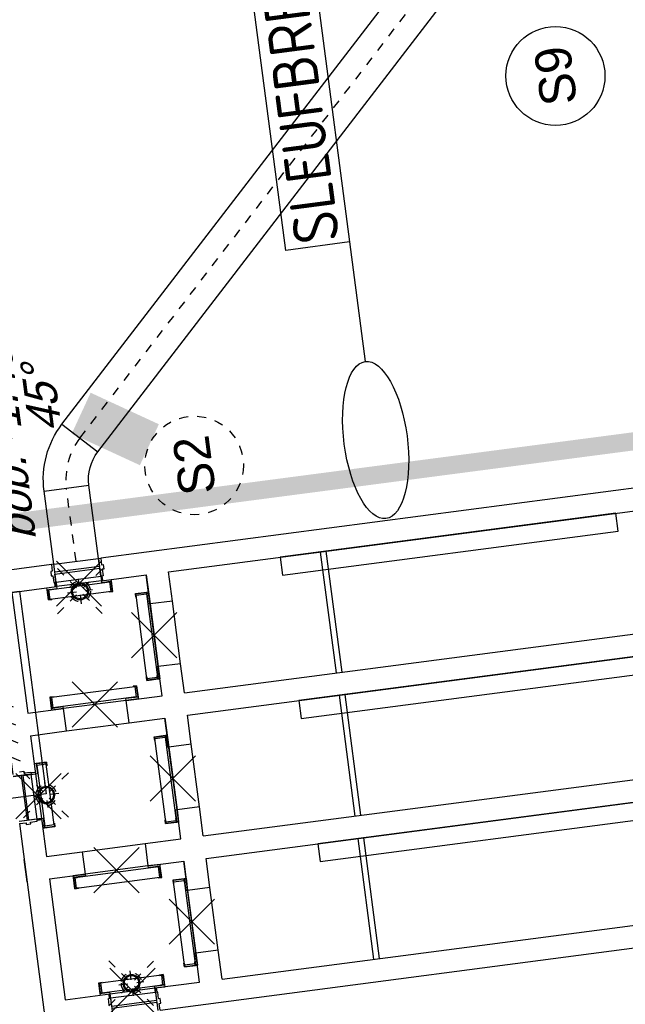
# Model space of a CAD drawing. Header units: metres. Extents: x 118052 to 118564, y 454784 to 455719.
# Tile 110 of 160: x 118465 to 118472, y 455278 to 455289. Entities that reach past the tile are written whole.
import ezdxf
from ezdxf.enums import TextEntityAlignment as Align

# ---------------------------------------------------------------- set-up
doc = ezdxf.new("R2010")
doc.units = ezdxf.units.M
doc.header["$LTSCALE"] = 0.5
doc.header["$PDMODE"] = 3
doc.header["$PDSIZE"] = 0.25
for name, pattern in [('CENTER', [2, 1.25, -0.25, 0.25, -0.25]), ('DASHED', [19.05, 12.7, -6.35]), ('HIDDEN2', [4.7625, 3.175, -1.5875]), ('Tauw_L_Center2', [6.499, 4, -0.833, 0.833, -0.833])]:
    doc.linetypes.add(name, pattern=pattern)
for name, color, linetype in [('EL6221--', 6, 'Continuous'), ('EL_N_A_EB00----REVISIE~-_-----', 1, 'Continuous'), ('GRAAFWERKZAAMHEDEN', 6, 'Continuous'), ('KABELLOOP', 6, 'Continuous'), ('Koningsstal VIEUWPORT', 254, 'Continuous'), ('ZU_N_-_AL999---LS_GVK500_pgr05__18_^200~B_-----', 7, 'Continuous'), ('ZU_N_-_AL999---LS_GVK500_pgr05__18_^200~N_-----', 7, 'Continuous'), ('ZU_N_-_AL999---LS_gvk700_vgr05__20_^200~M_-----', 7, 'Continuous'), ('ZU_N_-_EL999---LS_GVK500_-----_^200_$K', 7, 'Continuous'), ('ZU_N_-_EL999---LS_GVK500_pgr05~H_-----', 2, 'Tauw_L_Center2'), ('ZU_N_-_EL999---LS_GVK500_pgr05~H_-----_^200_$', 2, 'Tauw_L_Center2'), ('ZU_N_-_EL999---LS_GVK500_pgr05~W_-----', 2, 'Continuous'), ('ZU_N_-_ML999---LS_gvk700_vgr05__20_^200~M_-----', 7, 'Continuous'), ('ZU_N_D_EB00--F-METSELWERK~-_-----', 7, 'Continuous')]:
    doc.layers.add(name, color=color, linetype=linetype)
doc.styles.add('BURO-018', font='Isocp.shx', dxfattribs={"height": 360})
doc.styles.add('BURO-025', font='Isocp.shx', dxfattribs={"height": 500})
doc.styles.add('tcb_isocp', font='tcb_isocp.shx')

# ---------------------------------------------------------------- blocks, each defined once
blk = doc.blocks.new('_ZUSTRPBA')
at = {"linetype": 'CENTER'}
for p, q in [((0, 140), (0, -140)), ((-140, 0), (140, 0))]:
    blk.add_line(p, q, dxfattribs=at)
at = {"color": 8, "linetype": 'HIDDEN2'}
blk.add_circle((0, 0), 115, dxfattribs=at)
for radius in [95, 83]:
    blk.add_circle((0, 0), radius)
at = {"linetype": 'CENTER'}
blk.add_point((0, 0), dxfattribs=at)
blk = doc.blocks.new('KSB500')
at = {"color": 0}
for p, q in [((-360, -20), (-360, 0)), ((-360, 0), (-250, 0)), ((-250, 0), (-250, -20)), ((250, 0), (360, 0)), ((250, 0), (250, -20)), ((360, -20), (360, 0)), ((-360, -20), (-250, -20)), ((-340, -24), (340, -24)), ((-340, -131), (-340, -24)), ((250, -20), (360, -20)), ((340, -131), (340, -24)), ((-360, -135), (-320, -135)), ((340, -131), (-340, -131)), ((360, -135), (320, -135))]:
    blk.add_line(p, q, dxfattribs=at)
for points in [[(-320, -135), (-360, -135), (-360, -20), (-320, -20)], [(-320, -131), (-356, -131), (-356, -24), (-320, -24)], [(320, -135), (360, -135), (360, -20), (320, -20)], [(320, -131), (356, -131), (356, -24), (320, -24)]]:
    blk.add_lwpolyline(points, dxfattribs=at)
blk.add_point((0, 0), dxfattribs=at)
blk = doc.blocks.new('KSB700')
at = {"color": 0}
for p, q in [((-485, -20), (-485, 0)), ((-485, 0), (-350, 0)), ((-350, 0), (-350, -20)), ((350, 0), (485, 0)), ((350, 0), (350, -20)), ((485, -20), (485, 0)), ((-485, -20), (-350, -20)), ((-465, -24), (465, -24)), ((-465, -141), (-465, -24)), ((350, -20), (485, -20)), ((465, -141), (465, -24)), ((-485, -145), (-445, -145)), ((465, -141), (-465, -141)), ((485, -145), (445, -145))]:
    blk.add_line(p, q, dxfattribs=at)
for points in [[(-445, -145), (-485, -145), (-485, -20), (-445, -20)], [(-445, -141), (-481, -141), (-481, -24), (-445, -24)], [(445, -145), (485, -145), (485, -20), (445, -20)], [(445, -141), (481, -141), (481, -24), (445, -24)]]:
    blk.add_lwpolyline(points, dxfattribs=at)
blk.add_point((0, 0), dxfattribs=at)
blk = doc.blocks.new('A$C771F1ADE')
at = {"layer": 'ZU_N_D_EB00--F-METSELWERK~-_-----'}
for p, q in [((-275, 0), (-275, -75)), ((-275, 0), (-275, -75)), ((-250, -200), (-250, 0)), ((-250, -90), (-250, 0)), ((250, -200), (250, 0)), ((250, 0), (250, -90)), ((-925, 0), (-675, 0)), ((-275, -75), (-293, -75)), ((-293, -75), (-293, -125)), ((-275, -75), (-293, -75)), ((-293, -75), (-293, -125)), ((250, -90), (-250, -90)), ((293, -75), (293, -125)), ((293, -75), (293, -125)), ((-293, -125), (-275, -125)), ((-293, -125), (-275, -125)), ((-275, -125), (-275, -200)), ((-275, -125), (-275, -200)), ((-275, -200), (-250, -200)), ((-275, -200), (-250, -200)), ((-265, -250), (-265, -200)), ((-250, -110), (250, -110)), ((-250, -250), (-250, -110)), ((-250, -200), (250, -200)), ((-250, -200), (-250, -250)), ((250, -110), (250, -250)), ((275, -200), (250, -200)), ((275, -200), (250, -200)), ((250, -200), (250, -250)), ((265, -250), (265, -200)), ((293, -125), (275, -125)), ((275, -125), (275, -200)), ((293, -125), (275, -125)), ((275, -125), (275, -200)), ((-925, -250), (-2275, -250)), ((-2275, -250), (-2275, -750)), ((-925, -250), (-925, -650)), ((-675, -250), (-675, -650)), ((-250, -250), (-675, -250)), ((250, -250), (-250, -250)), ((675, -250), (250, -250)), ((675, -250), (675, -650)), ((925, -250), (925, -650)), ((2275, -250), (925, -250)), ((2275, -250), (2275, -750)), ((-675, -650), (-925, -650)), ((-675, -650), (-675, -1350)), ((675, -650), (675, -1350)), ((675, -650), (925, -650)), ((-2325, -750), (-2525, -750)), ((-2435, -750), (-2435, -1250)), ((-2415, -1250), (-2415, -750)), ((-2415, -750), (-2275, -750)), ((-2400, -725), (-2325, -725)), ((-2400, -725), (-2325, -725)), ((-2325, -725), (-2325, -750)), ((-2325, -725), (-2325, -750)), ((-2275, -735), (-2325, -735)), ((-2325, -1250), (-2325, -750)), ((-2325, -750), (-2275, -750)), ((-2275, -750), (-2275, -1250)), ((2275, -735), (2325, -735)), ((2275, -1250), (2275, -750)), ((2275, -750), (2415, -750)), ((2325, -750), (2275, -750)), ((2400, -725), (2325, -725)), ((2325, -725), (2325, -750)), ((2400, -725), (2325, -725)), ((2325, -725), (2325, -750)), ((2325, -750), (2525, -750)), ((2325, -750), (2325, -1250)), ((2450, -707), (2400, -707)), ((2400, -707), (2400, -725)), ((2450, -707), (2400, -707)), ((2400, -707), (2400, -725)), ((2415, -750), (2415, -1250)), ((2435, -1250), (2435, -750)), ((2435, -750), (2525, -750)), ((2450, -725), (2450, -707)), ((2450, -725), (2450, -707)), ((2525, -725), (2450, -725)), ((2525, -725), (2450, -725)), ((2525, -750), (2525, -725)), ((2525, -750), (2525, -1250)), ((-2325, -1250), (-2525, -1250)), ((-2435, -1250), (-2525, -1250)), ((-2525, -1275), (-2450, -1275)), ((-2525, -1275), (-2450, -1275)), ((-2450, -1275), (-2450, -1293)), ((-2450, -1275), (-2450, -1293)), ((-2450, -1293), (-2400, -1293)), ((-2450, -1293), (-2400, -1293)), ((-2275, -1250), (-2415, -1250)), ((-2400, -1293), (-2400, -1275)), ((-2400, -1275), (-2325, -1275)), ((-2400, -1293), (-2400, -1275)), ((-2400, -1275), (-2325, -1275)), ((-2325, -1275), (-2325, -1250)), ((-2325, -1275), (-2325, -1250)), ((-2325, -1250), (-2275, -1250)), ((-2275, -1265), (-2325, -1265)), ((-2275, -1250), (-2275, -1750)), ((2275, -1250), (2275, -1750)), ((2415, -1250), (2275, -1250)), ((2325, -1250), (2275, -1250)), ((2275, -1265), (2325, -1265)), ((2325, -1275), (2325, -1250)), ((2325, -1250), (2525, -1250)), ((2325, -1275), (2325, -1250)), ((2400, -1275), (2325, -1275)), ((2400, -1275), (2325, -1275)), ((2400, -1293), (2400, -1275)), ((2400, -1293), (2400, -1275)), ((2450, -1293), (2400, -1293)), ((2450, -1293), (2400, -1293)), ((2525, -1250), (2435, -1250)), ((2525, -1275), (2450, -1275)), ((2450, -1275), (2450, -1293)), ((2525, -1275), (2450, -1275)), ((2450, -1275), (2450, -1293)), ((2525, -1250), (2525, -1275)), ((-925, -1350), (-925, -1750)), ((-675, -1350), (-925, -1350)), ((-675, -1350), (-675, -1750)), ((675, -1350), (675, -1750)), ((675, -1350), (925, -1350)), ((925, -1350), (925, -1750)), ((-2275, -1750), (-1950, -1750)), ((-1950, -2000), (-1950, -1750)), ((-1250, -2000), (-1250, -1750)), ((-675, -1750), (-350, -1750)), ((-350, -2000), (-350, -1750)), ((350, -2000), (350, -1750)), ((925, -1750), (1250, -1750)), ((1250, -2000), (1250, -1750)), ((1950, -2000), (1950, -1750)), ((-2275, -2000), (-2275, -7393)), ((-2275, -2000), (-1950, -2000)), ((-1950, -2000), (-1250, -2000)), ((-1250, -2000), (-925, -2000)), ((-925, -2000), (-925, -7393)), ((-675, -2000), (-675, -7393)), ((-675, -2000), (-350, -2000)), ((-350, -2000), (350, -2000)), ((350, -2000), (675, -2000)), ((675, -2000), (675, -7393)), ((925, -2000), (925, -7393)), ((925, -2000), (1250, -2000)), ((1250, -2000), (1950, -2000)), ((1950, -2000), (2275, -2000)), ((2275, -2000), (2275, -7393)), ((-2275, -3760), (-925, -3760)), ((-675, -3760), (675, -3760)), ((925, -3760), (2275, -3760))]:
    blk.add_line(p, q, dxfattribs=at)
for points in [[(-275, 0), (-2525, 0), (-2525, -725)], [(2525, -725), (2525, 0), (275, 0)], [(-925, -1350), (-925, -650)], [(925, -1350), (925, -650)], [(-2525, -1275), (-2525, -7393)], [(2525, -7393), (2525, -1275)], [(-1250, -1750), (-1950, -1750)], [(-1950, -1750), (-925, -1750)], [(-925, -1750), (-1250, -1750)], [(-350, -1750), (675, -1750)], [(350, -1750), (-350, -1750)], [(675, -1750), (350, -1750)], [(1950, -1750), (1250, -1750)], [(1250, -1750), (2275, -1750)], [(2275, -1750), (1950, -1750)], [(-925, -3693), (-2275, -3693)], [(675, -3693), (-675, -3693)], [(2275, -3693), (925, -3693)]]:
    blk.add_lwpolyline(points, dxfattribs=at)
for points in [[(-1125, -3245), (-1125, -6995), (-925, -6995), (-925, -3245)], [(475, -3245), (475, -6995), (675, -6995), (675, -3245)], [(2075, -3245), (2075, -6995), (2275, -6995), (2275, -3245)]]:
    blk.add_lwpolyline(points, close=True, dxfattribs=at)
at = {"layer": 'ZU_N_D_EB00--F-METSELWERK~-_-----', "xscale": -1}
for name, p, rotation in [('_ZUSTRPBA', (0, -335), 270), ('KSB700', (-925, -1000), 270), ('KSB500', (-2275, -1000), 90)]:
    blk.add_blockref(name, p, dxfattribs=dict(at, rotation=rotation))
for name, p in [('KSB500', (0, -250)), ('_ZUSTRPBA', (-2190, -1000))]:
    blk.add_blockref(name, p, dxfattribs=at)
at = {"layer": 'ZU_N_D_EB00--F-METSELWERK~-_-----'}
for name, p, rotation in [('KSB700', (925, -1000), 90), ('KSB500', (2275, -1000), 270), ('KSB700', (-1600, -1750), 180), ('KSB700', (0, -1750), 180), ('KSB700', (1600, -1750), 180)]:
    blk.add_blockref(name, p, dxfattribs=dict(at, rotation=rotation))
blk.add_blockref('_ZUSTRPBA', (2190, -1000), dxfattribs=at)
blk = doc.blocks.new('111304D')
at = {"color": 0, "linetype": 'Continuous'}
for p, q in [((-3, 9.982), (-3, 7.482)), ((-3, 8.732), (1.5, 6.134)), ((-1.5, 8.5), (1.5, 8.5)), ((0, 1), (0, 8.5)), ((1.5, 5.134), (-1.5, 6.866)), ((1.5, 4.134), (-1.5, 5.866)), ((1.5, 3.134), (-1.5, 4.866)), ((1.5, 2.134), (-1.5, 3.866))]:
    blk.add_line(p, q, dxfattribs=at)
at = {"color": 0, "linetype": 'Continuous', "const_width": 0.5}
blk.add_lwpolyline([(-1.683, 7.116, 1), (-2.183, 7.116, 1)], format="xyb", close=True, dxfattribs=at)
at = {"color": 0, "linetype": 'Continuous'}
blk.add_circle((-1.933, 7.116), 0.5, dxfattribs=at)
blk.add_arc((0, 10), 1.5, 180, 0, dxfattribs=at)
at = {"color": 0, "linetype": 'Continuous', "style": 'BURO-018', "flags": 1}
blk.add_attdef('E_MATCODE', text='', height=1.8, rotation=262.5837, dxfattribs=at).set_placement((-436086809.669, 176092602.943), align=Align.MIDDLE)
at = {"color": 0, "linetype": 'Continuous', "style": 'BURO-018'}
for tag, p in [('E_GKAST', (0, 15.5)), ('E_GROEP', (0, 12.5)), ('E_SGROEP', (4.5, 12.5))]:
    blk.add_attdef(tag, text='', height=1.8, dxfattribs=at).set_placement(p, align=Align.MIDDLE)
at = {"color": 0, "linetype": 'Continuous', "style": 'BURO-018', "flags": 1}
blk.add_attdef('E_VERMCODE', text='', height=1.8, dxfattribs=at).set_placement((13, 12.5), align=Align.MIDDLE)
blk = doc.blocks.new('A$C051E189E')
at = {"layer": 'EL6221--'}
blk.add_lwpolyline([(72355, -10152), (74619, -10152), (74619, -12333), (72355, -12333)], close=True, dxfattribs=at)
ref = blk.add_blockref('111304D', (72327, -11799), dxfattribs=dict(at, xscale=200, yscale=200, zscale=200, rotation=270.0000221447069))
ref.add_attrib('E_GROEP', 'KK3', dxfattribs={"layer": '0', "color": 1, "linetype": 'Continuous', "height": 360, "rotation": 0, "style": 'BURO-018'}).set_placement((75349, -10418), align=Align.MIDDLE)
ref.add_attrib('E_GKAST', 'L200', dxfattribs={"layer": '0', "color": 1, "linetype": 'Continuous', "height": 360, "rotation": 0, "style": 'BURO-018'}).set_placement((75427, -9465), align=Align.MIDDLE)
ref.add_attrib('E_SGROEP', '213-F6', dxfattribs={"layer": '0', "color": 1, "linetype": 'Continuous', "height": 360, "rotation": 0, "style": 'BURO-018'}).set_placement((75449, -9948), align=Align.MIDDLE)
blk = doc.blocks.new('A$C6DFC50BF')
at = {"layer": 'GRAAFWERKZAAMHEDEN'}
blk.add_line((77981, -16458), (76645, -16458), dxfattribs=at)
blk.add_lwpolyline([(77981, -15745), (85404, -15745), (85404, -16458), (77981, -16458)], close=True, dxfattribs=at)
blk.add_ellipse((75768, -16458), major_axis=(877, 0), ratio=0.399807, dxfattribs=at)
at = {"layer": 'KABELLOOP', "linetype": 'DASHED', "const_width": 200}
blk.add_lwpolyline([(121473, -29105), (75383, -29105), (75383, -11142), (74473, -11142)], dxfattribs=at)
at = {"layer": 'GRAAFWERKZAAMHEDEN', "color": 2, "style": 'BURO-025'}
blk.add_text('SLEUFBREEDTE=600mm', height=500, rotation=359.9837, dxfattribs=at).set_placement((78015, -16354))
blk = doc.blocks.new('Leidingen')
at = {"layer": 'ZU_N_-_EL999---LS_GVK500_-----_^200_$K', "const_width": 500, "flags": 128}
blk.add_lwpolyline([(-185829, 46450), (-185743.5, 46585.2), (-185750, 46574.9), (-185768.5, 46545.6), (-185796.3, 46501.7), (-185829, 46450), (-185861.7, 46398.2), (-185889.4, 46354.3), (-185907.9, 46325), (-185914.4, 46314.7), (-185829, 46450), (-186187.7, 45882)], dxfattribs=at)
blk.add_lwpolyline([(-185829, 46450), (-185743.5, 46585.2), (-185750, 46574.9), (-185768.5, 46545.6), (-185796.3, 46501.7), (-185829, 46450), (-185861.7, 46398.2), (-185889.4, 46354.3), (-185907.9, 46325), (-185914.4, 46314.7), (-185829, 46450), (-186187.7, 45882)], dxfattribs=at)
blk.add_lwpolyline([(-185829, 46450), (-185743.5, 46585.2), (-185750, 46574.9), (-185768.5, 46545.6), (-185796.3, 46501.7), (-185829, 46450), (-185861.7, 46398.2), (-185889.4, 46354.3), (-185907.9, 46325), (-185914.4, 46314.7), (-185829, 46450), (-186187.7, 45882)], dxfattribs=at)
blk.add_lwpolyline([(-185829, 46450), (-185743.5, 46585.2), (-185750, 46574.9), (-185768.5, 46545.6), (-185796.3, 46501.7), (-185829, 46450), (-185861.7, 46398.2), (-185889.4, 46354.3), (-185907.9, 46325), (-185914.4, 46314.7), (-185829, 46450), (-186187.7, 45882)], dxfattribs=at)
blk.add_lwpolyline([(-185829, 46450), (-185743.5, 46585.2), (-185750, 46574.9), (-185768.5, 46545.6), (-185796.3, 46501.7), (-185829, 46450), (-185861.7, 46398.2), (-185889.4, 46354.3), (-185907.9, 46325), (-185914.4, 46314.7), (-185829, 46450), (-186187.7, 45882)], dxfattribs=at)
blk.add_lwpolyline([(-185829, 46450), (-185743.5, 46585.2), (-185750, 46574.9), (-185768.5, 46545.6), (-185796.3, 46501.7), (-185829, 46450), (-185861.7, 46398.2), (-185889.4, 46354.3), (-185907.9, 46325), (-185914.4, 46314.7), (-185829, 46450), (-186187.7, 45882)], dxfattribs=at)
blk.add_lwpolyline([(-185829, 46450), (-185743.5, 46585.2), (-185750, 46574.9), (-185768.5, 46545.6), (-185796.3, 46501.7), (-185829, 46450), (-185861.7, 46398.2), (-185889.4, 46354.3), (-185907.9, 46325), (-185914.4, 46314.7), (-185829, 46450), (-186187.7, 45882)], dxfattribs=at)
blk.add_lwpolyline([(-185829, 46450), (-185743.5, 46585.2), (-185750, 46574.9), (-185768.5, 46545.6), (-185796.3, 46501.7), (-185829, 46450), (-185861.7, 46398.2), (-185889.4, 46354.3), (-185907.9, 46325), (-185914.4, 46314.7), (-185829, 46450), (-186187.7, 45882)], dxfattribs=at)
blk.add_lwpolyline([(-185829, 46450), (-185743.5, 46585.2), (-185750, 46574.9), (-185768.5, 46545.6), (-185796.3, 46501.7), (-185829, 46450), (-185861.7, 46398.2), (-185889.4, 46354.3), (-185907.9, 46325), (-185914.4, 46314.7), (-185829, 46450), (-186187.7, 45882)], dxfattribs=at)
blk.add_lwpolyline([(-185829, 46450), (-185743.5, 46585.2), (-185750, 46574.9), (-185768.5, 46545.6), (-185796.3, 46501.7), (-185829, 46450), (-185861.7, 46398.2), (-185889.4, 46354.3), (-185907.9, 46325), (-185914.4, 46314.7), (-185829, 46450), (-186187.7, 45882)], dxfattribs=at)
blk.add_lwpolyline([(-185829, 46450), (-185743.5, 46585.2), (-185750, 46574.9), (-185768.5, 46545.6), (-185796.3, 46501.7), (-185829, 46450), (-185861.7, 46398.2), (-185889.4, 46354.3), (-185907.9, 46325), (-185914.4, 46314.7), (-185829, 46450), (-186187.7, 45882)], dxfattribs=at)
blk.add_lwpolyline([(-185829, 46450), (-185743.5, 46585.2), (-185750, 46574.9), (-185768.5, 46545.6), (-185796.3, 46501.7), (-185829, 46450), (-185861.7, 46398.2), (-185889.4, 46354.3), (-185907.9, 46325), (-185914.4, 46314.7), (-185829, 46450), (-186187.7, 45882)], dxfattribs=at)
blk.add_lwpolyline([(-185829, 46450), (-185743.5, 46585.2), (-185750, 46574.9), (-185768.5, 46545.6), (-185796.3, 46501.7), (-185829, 46450), (-185861.7, 46398.2), (-185889.4, 46354.3), (-185907.9, 46325), (-185914.4, 46314.7), (-185829, 46450), (-186187.7, 45882)], dxfattribs=at)
blk.add_lwpolyline([(-185829, 46450), (-185743.5, 46585.2), (-185750, 46574.9), (-185768.5, 46545.6), (-185796.3, 46501.7), (-185829, 46450), (-185861.7, 46398.2), (-185889.4, 46354.3), (-185907.9, 46325), (-185914.4, 46314.7), (-185829, 46450), (-186187.7, 45882)], dxfattribs=at)
blk.add_lwpolyline([(-185829, 46450), (-185743.5, 46585.2), (-185750, 46574.9), (-185768.5, 46545.6), (-185796.3, 46501.7), (-185829, 46450), (-185861.7, 46398.2), (-185889.4, 46354.3), (-185907.9, 46325), (-185914.4, 46314.7), (-185829, 46450), (-186187.7, 45882)], dxfattribs=at)
blk.add_lwpolyline([(-185829, 46450), (-185743.5, 46585.2), (-185750, 46574.9), (-185768.5, 46545.6), (-185796.3, 46501.7), (-185829, 46450), (-185861.7, 46398.2), (-185889.4, 46354.3), (-185907.9, 46325), (-185914.4, 46314.7), (-185829, 46450), (-186187.7, 45882)], dxfattribs=at)
blk.add_lwpolyline([(-185829, 46450), (-185743.5, 46585.2), (-185750, 46574.9), (-185768.5, 46545.6), (-185796.3, 46501.7), (-185829, 46450), (-185861.7, 46398.2), (-185889.4, 46354.3), (-185907.9, 46325), (-185914.4, 46314.7), (-185829, 46450), (-186187.7, 45882)], dxfattribs=at)
blk.add_lwpolyline([(-185829, 46450), (-185743.5, 46585.2), (-185750, 46574.9), (-185768.5, 46545.6), (-185796.3, 46501.7), (-185829, 46450), (-185861.7, 46398.2), (-185889.4, 46354.3), (-185907.9, 46325), (-185914.4, 46314.7), (-185829, 46450), (-186187.7, 45882)], dxfattribs=at)
blk.add_lwpolyline([(-185829, 46450), (-185743.5, 46585.2), (-185750, 46574.9), (-185768.5, 46545.6), (-185796.3, 46501.7), (-185829, 46450), (-185861.7, 46398.2), (-185889.4, 46354.3), (-185907.9, 46325), (-185914.4, 46314.7), (-185829, 46450), (-186187.7, 45882)], dxfattribs=at)
blk.add_lwpolyline([(-185829, 46450), (-185743.5, 46585.2), (-185750, 46574.9), (-185768.5, 46545.6), (-185796.3, 46501.7), (-185829, 46450), (-185861.7, 46398.2), (-185889.4, 46354.3), (-185907.9, 46325), (-185914.4, 46314.7), (-185829, 46450), (-186187.7, 45882)], dxfattribs=at)
blk.add_lwpolyline([(-185829, 46450), (-185743.5, 46585.2), (-185750, 46574.9), (-185768.5, 46545.6), (-185796.3, 46501.7), (-185829, 46450), (-185861.7, 46398.2), (-185889.4, 46354.3), (-185907.9, 46325), (-185914.4, 46314.7), (-185829, 46450), (-186187.7, 45882)], dxfattribs=at)
blk.add_lwpolyline([(-185829, 46450), (-185743.5, 46585.2), (-185750, 46574.9), (-185768.5, 46545.6), (-185796.3, 46501.7), (-185829, 46450), (-185861.7, 46398.2), (-185889.4, 46354.3), (-185907.9, 46325), (-185914.4, 46314.7), (-185829, 46450), (-186187.7, 45882)], dxfattribs=at)
blk.add_lwpolyline([(-185829, 46450), (-185743.5, 46585.2), (-185750, 46574.9), (-185768.5, 46545.6), (-185796.3, 46501.7), (-185829, 46450), (-185861.7, 46398.2), (-185889.4, 46354.3), (-185907.9, 46325), (-185914.4, 46314.7), (-185829, 46450), (-186187.7, 45882)], dxfattribs=at)
blk.add_lwpolyline([(-185829, 46450), (-185743.5, 46585.2), (-185750, 46574.9), (-185768.5, 46545.6), (-185796.3, 46501.7), (-185829, 46450), (-185861.7, 46398.2), (-185889.4, 46354.3), (-185907.9, 46325), (-185914.4, 46314.7), (-185829, 46450), (-186187.7, 45882)], dxfattribs=at)
blk.add_lwpolyline([(-185829, 46450), (-185743.5, 46585.2), (-185750, 46574.9), (-185768.5, 46545.6), (-185796.3, 46501.7), (-185829, 46450), (-185861.7, 46398.2), (-185889.4, 46354.3), (-185907.9, 46325), (-185914.4, 46314.7), (-185829, 46450), (-186187.7, 45882)], dxfattribs=at)
blk.add_lwpolyline([(-185829, 46450), (-185743.5, 46585.2), (-185750, 46574.9), (-185768.5, 46545.6), (-185796.3, 46501.7), (-185829, 46450), (-185861.7, 46398.2), (-185889.4, 46354.3), (-185907.9, 46325), (-185914.4, 46314.7), (-185829, 46450), (-186187.7, 45882)], dxfattribs=at)
blk.add_lwpolyline([(-185829, 46450), (-185743.5, 46585.2), (-185750, 46574.9), (-185768.5, 46545.6), (-185796.3, 46501.7), (-185829, 46450), (-185861.7, 46398.2), (-185889.4, 46354.3), (-185907.9, 46325), (-185914.4, 46314.7), (-185829, 46450), (-186187.7, 45882)], dxfattribs=at)
blk.add_lwpolyline([(-185829, 46450), (-185743.5, 46585.2), (-185750, 46574.9), (-185768.5, 46545.6), (-185796.3, 46501.7), (-185829, 46450), (-185861.7, 46398.2), (-185889.4, 46354.3), (-185907.9, 46325), (-185914.4, 46314.7), (-185829, 46450), (-186187.7, 45882)], dxfattribs=at)
blk.add_lwpolyline([(-185829, 46450), (-185743.5, 46585.2), (-185750, 46574.9), (-185768.5, 46545.6), (-185796.3, 46501.7), (-185829, 46450), (-185861.7, 46398.2), (-185889.4, 46354.3), (-185907.9, 46325), (-185914.4, 46314.7), (-185829, 46450), (-186187.7, 45882)], dxfattribs=at)
blk.add_lwpolyline([(-185829, 46450), (-185743.5, 46585.2), (-185750, 46574.9), (-185768.5, 46545.6), (-185796.3, 46501.7), (-185829, 46450), (-185861.7, 46398.2), (-185889.4, 46354.3), (-185907.9, 46325), (-185914.4, 46314.7), (-185829, 46450), (-186187.7, 45882)], dxfattribs=at)
blk.add_lwpolyline([(-185829, 46450), (-185743.5, 46585.2), (-185750, 46574.9), (-185768.5, 46545.6), (-185796.3, 46501.7), (-185829, 46450), (-185861.7, 46398.2), (-185889.4, 46354.3), (-185907.9, 46325), (-185914.4, 46314.7), (-185829, 46450), (-186187.7, 45882)], dxfattribs=at)
blk.add_lwpolyline([(-185829, 46450), (-185743.5, 46585.2), (-185750, 46574.9), (-185768.5, 46545.6), (-185796.3, 46501.7), (-185829, 46450), (-185861.7, 46398.2), (-185889.4, 46354.3), (-185907.9, 46325), (-185914.4, 46314.7), (-185829, 46450), (-186187.7, 45882)], dxfattribs=at)
blk.add_lwpolyline([(-185829, 46450), (-185743.5, 46585.2), (-185750, 46574.9), (-185768.5, 46545.6), (-185796.3, 46501.7), (-185829, 46450), (-185861.7, 46398.2), (-185889.4, 46354.3), (-185907.9, 46325), (-185914.4, 46314.7), (-185829, 46450), (-186187.7, 45882)], dxfattribs=at)
blk.add_lwpolyline([(-185829, 46450), (-185743.5, 46585.2), (-185750, 46574.9), (-185768.5, 46545.6), (-185796.3, 46501.7), (-185829, 46450), (-185861.7, 46398.2), (-185889.4, 46354.3), (-185907.9, 46325), (-185914.4, 46314.7), (-185829, 46450), (-186187.7, 45882)], dxfattribs=at)
blk.add_lwpolyline([(-185829, 46450), (-185743.5, 46585.2), (-185750, 46574.9), (-185768.5, 46545.6), (-185796.3, 46501.7), (-185829, 46450), (-185861.7, 46398.2), (-185889.4, 46354.3), (-185907.9, 46325), (-185914.4, 46314.7), (-185829, 46450), (-186187.7, 45882)], dxfattribs=at)
blk.add_lwpolyline([(-185829, 46450), (-185743.5, 46585.2), (-185750, 46574.9), (-185768.5, 46545.6), (-185796.3, 46501.7), (-185829, 46450), (-185861.7, 46398.2), (-185889.4, 46354.3), (-185907.9, 46325), (-185914.4, 46314.7), (-185829, 46450), (-186187.7, 45882)], dxfattribs=at)
blk.add_lwpolyline([(-185829, 46450), (-185743.5, 46585.2), (-185750, 46574.9), (-185768.5, 46545.6), (-185796.3, 46501.7), (-185829, 46450), (-185861.7, 46398.2), (-185889.4, 46354.3), (-185907.9, 46325), (-185914.4, 46314.7), (-185829, 46450), (-186187.7, 45882)], dxfattribs=at)
blk.add_lwpolyline([(-185829, 46450), (-185743.5, 46585.2), (-185750, 46574.9), (-185768.5, 46545.6), (-185796.3, 46501.7), (-185829, 46450), (-185861.7, 46398.2), (-185889.4, 46354.3), (-185907.9, 46325), (-185914.4, 46314.7), (-185829, 46450), (-186187.7, 45882)], dxfattribs=at)
blk.add_lwpolyline([(-185829, 46450), (-185743.5, 46585.2), (-185750, 46574.9), (-185768.5, 46545.6), (-185796.3, 46501.7), (-185829, 46450), (-185861.7, 46398.2), (-185889.4, 46354.3), (-185907.9, 46325), (-185914.4, 46314.7), (-185829, 46450), (-186187.7, 45882)], dxfattribs=at)
blk.add_lwpolyline([(-185829, 46450), (-185743.5, 46585.2), (-185750, 46574.9), (-185768.5, 46545.6), (-185796.3, 46501.7), (-185829, 46450), (-185861.7, 46398.2), (-185889.4, 46354.3), (-185907.9, 46325), (-185914.4, 46314.7), (-185829, 46450), (-186187.7, 45882)], dxfattribs=at)
blk.add_lwpolyline([(-185829, 46450), (-185743.5, 46585.2), (-185750, 46574.9), (-185768.5, 46545.6), (-185796.3, 46501.7), (-185829, 46450), (-185861.7, 46398.2), (-185889.4, 46354.3), (-185907.9, 46325), (-185914.4, 46314.7), (-185829, 46450), (-186187.7, 45882)], dxfattribs=at)
blk.add_lwpolyline([(-185829, 46450), (-185743.5, 46585.2), (-185750, 46574.9), (-185768.5, 46545.6), (-185796.3, 46501.7), (-185829, 46450), (-185861.7, 46398.2), (-185889.4, 46354.3), (-185907.9, 46325), (-185914.4, 46314.7), (-185829, 46450), (-186187.7, 45882)], dxfattribs=at)
blk.add_lwpolyline([(-185829, 46450), (-185743.5, 46585.2), (-185750, 46574.9), (-185768.5, 46545.6), (-185796.3, 46501.7), (-185829, 46450), (-185861.7, 46398.2), (-185889.4, 46354.3), (-185907.9, 46325), (-185914.4, 46314.7), (-185829, 46450), (-186187.7, 45882)], dxfattribs=at)
blk.add_lwpolyline([(-185829, 46450), (-185743.5, 46585.2), (-185750, 46574.9), (-185768.5, 46545.6), (-185796.3, 46501.7), (-185829, 46450), (-185861.7, 46398.2), (-185889.4, 46354.3), (-185907.9, 46325), (-185914.4, 46314.7), (-185829, 46450), (-186187.7, 45882)], dxfattribs=at)
blk.add_lwpolyline([(-185829, 46450), (-185743.5, 46585.2), (-185750, 46574.9), (-185768.5, 46545.6), (-185796.3, 46501.7), (-185829, 46450), (-185861.7, 46398.2), (-185889.4, 46354.3), (-185907.9, 46325), (-185914.4, 46314.7), (-185829, 46450), (-186187.7, 45882)], dxfattribs=at)
blk.add_lwpolyline([(-185829, 46450), (-185743.5, 46585.2), (-185750, 46574.9), (-185768.5, 46545.6), (-185796.3, 46501.7), (-185829, 46450), (-185861.7, 46398.2), (-185889.4, 46354.3), (-185907.9, 46325), (-185914.4, 46314.7), (-185829, 46450), (-186187.7, 45882)], dxfattribs=at)
blk.add_lwpolyline([(-185829, 46450), (-185743.5, 46585.2), (-185750, 46574.9), (-185768.5, 46545.6), (-185796.3, 46501.7), (-185829, 46450), (-185861.7, 46398.2), (-185889.4, 46354.3), (-185907.9, 46325), (-185914.4, 46314.7), (-185829, 46450), (-186187.7, 45882)], dxfattribs=at)
blk.add_lwpolyline([(-185829, 46450), (-185743.5, 46585.2), (-185750, 46574.9), (-185768.5, 46545.6), (-185796.3, 46501.7), (-185829, 46450), (-185861.7, 46398.2), (-185889.4, 46354.3), (-185907.9, 46325), (-185914.4, 46314.7), (-185829, 46450), (-186187.7, 45882)], dxfattribs=at)
blk.add_lwpolyline([(-185829, 46450), (-185743.5, 46585.2), (-185750, 46574.9), (-185768.5, 46545.6), (-185796.3, 46501.7), (-185829, 46450), (-185861.7, 46398.2), (-185889.4, 46354.3), (-185907.9, 46325), (-185914.4, 46314.7), (-185829, 46450), (-186187.7, 45882)], dxfattribs=at)
blk.add_lwpolyline([(-185829, 46450), (-185743.5, 46585.2), (-185750, 46574.9), (-185768.5, 46545.6), (-185796.3, 46501.7), (-185829, 46450), (-185861.7, 46398.2), (-185889.4, 46354.3), (-185907.9, 46325), (-185914.4, 46314.7), (-185829, 46450), (-186187.7, 45882)], dxfattribs=at)
blk.add_lwpolyline([(-185829, 46450), (-185743.5, 46585.2), (-185750, 46574.9), (-185768.5, 46545.6), (-185796.3, 46501.7), (-185829, 46450), (-185861.7, 46398.2), (-185889.4, 46354.3), (-185907.9, 46325), (-185914.4, 46314.7), (-185829, 46450), (-186187.7, 45882)], dxfattribs=at)
blk.add_lwpolyline([(-185829, 46450), (-185743.5, 46585.2), (-185750, 46574.9), (-185768.5, 46545.6), (-185796.3, 46501.7), (-185829, 46450), (-185861.7, 46398.2), (-185889.4, 46354.3), (-185907.9, 46325), (-185914.4, 46314.7), (-185829, 46450), (-186187.7, 45882)], dxfattribs=at)
blk.add_lwpolyline([(-185829, 46450), (-185743.5, 46585.2), (-185750, 46574.9), (-185768.5, 46545.6), (-185796.3, 46501.7), (-185829, 46450), (-185861.7, 46398.2), (-185889.4, 46354.3), (-185907.9, 46325), (-185914.4, 46314.7), (-185829, 46450), (-186187.7, 45882)], dxfattribs=at)
blk.add_lwpolyline([(-185829, 46450), (-185743.5, 46585.2), (-185750, 46574.9), (-185768.5, 46545.6), (-185796.3, 46501.7), (-185829, 46450), (-185861.7, 46398.2), (-185889.4, 46354.3), (-185907.9, 46325), (-185914.4, 46314.7), (-185829, 46450), (-186187.7, 45882)], dxfattribs=at)
blk.add_lwpolyline([(-185829, 46450), (-185743.5, 46585.2), (-185750, 46574.9), (-185768.5, 46545.6), (-185796.3, 46501.7), (-185829, 46450), (-185861.7, 46398.2), (-185889.4, 46354.3), (-185907.9, 46325), (-185914.4, 46314.7), (-185829, 46450), (-186187.7, 45882)], dxfattribs=at)
blk.add_lwpolyline([(-185829, 46450), (-185743.5, 46585.2), (-185750, 46574.9), (-185768.5, 46545.6), (-185796.3, 46501.7), (-185829, 46450), (-185861.7, 46398.2), (-185889.4, 46354.3), (-185907.9, 46325), (-185914.4, 46314.7), (-185829, 46450), (-186187.7, 45882)], dxfattribs=at)
at = {"layer": 'ZU_N_-_EL999---LS_GVK500_pgr05~H_-----'}
blk.add_lwpolyline([(-187362.3, 46854.7), (-186544.5, 46854.8, -0.1989124), (-186014.2, 46635.1), (-172215.2, 32837.9, 0.1989124), (-171684.8, 32618.2), (-147806.5, 32619.7, 0.4142136), (-147056.5, 33369.8), (-147056.8, 38059.8, 0.1989207), (-147276.5, 38590.1), (-149180.8, 40494.1)], format="xyb", dxfattribs=at)
at = {"layer": 'ZU_N_-_EL999---LS_GVK500_pgr05~H_-----_^200_$', "flags": 128}
blk.add_lwpolyline([(-185829, 46450, 0, 0, 0), (-185743.5, 46585.2, 0, 122.4, 0), (-185750, 46574.9, 122.4, 226.3, 0), (-185768.5, 46545.6, 226.3, 295.6, 0), (-185796.3, 46501.7, 295.6, 320, 0), (-185829, 46450, 320, 295.6, 0), (-185861.7, 46398.2, 295.6, 226.3, 0), (-185889.4, 46354.3, 226.3, 122.4, 0), (-185907.9, 46325, 122.4, 0, 0), (-185914.4, 46314.7, 0, 0, 0), (-185829, 46450, 0, 0, 0), (-186187.7, 45882, 0, 0, 0)], format="xyseb", dxfattribs=at)
at = {"layer": 'ZU_N_-_EL999---LS_GVK500_pgr05~H_-----_^200_$'}
blk.add_circle((-186479.4, 45420.2), 546.2, dxfattribs=at)
at = {"layer": 'ZU_N_-_EL999---LS_GVK500_pgr05~W_-----', "linetype": 'Continuous'}
for p, q in [((-186544.5, 47104.8), (-186544.5, 46604.8)), ((-185837.4, 46811.9), (-186190.9, 46458.4))]:
    blk.add_line(p, q, dxfattribs=at)
at = {"layer": 'ZU_N_-_EL999---LS_GVK500_pgr05~W_-----'}
for points in [[(-187362.3, 47104.7), (-186544.5, 47104.8, -0.1989124), (-185837.4, 46811.9), (-172038.4, 33014.7, 0.1989124), (-171684.8, 32868.2), (-147806.5, 32869.7, 0.4142136), (-147306.5, 33369.8), (-147306.8, 38059.8, 0.1989207), (-147453.3, 38413.3), (-149358.7, 40318.4)], [(-187362.3, 46604.7), (-186544.5, 46604.8, -0.1989124), (-186190.9, 46458.4), (-172391.9, 32661.1, 0.1989124), (-171684.8, 32368.2), (-147806.4, 32369.7, 0.4142136), (-146806.5, 33369.8), (-146806.8, 38059.8, 0.1989207), (-147099.8, 38766.9), (-149005.1, 40671.9)]]:
    blk.add_lwpolyline(points, format="xyb", dxfattribs=at)
at = {"layer": 'ZU_N_-_ML999---LS_gvk700_vgr05__20_^200~M_-----', "flags": 128}
blk.add_lwpolyline([(-183029.4, 39117.7, 0, 0, 0), (-183049.9, 38999.4, 0, 91.8, 0), (-183048.3, 39008.4, 91.8, 169.7, 0), (-183043.9, 39034.1, 169.7, 221.7, 0), (-183037.2, 39072.4, 221.7, 240, 0), (-183029.4, 39117.7, 240, 221.7, 0), (-183021.5, 39162.9, 221.7, 169.7, 0), (-183014.9, 39201.3, 169.7, 91.8, 0), (-183010.4, 39226.9, 91.8, 0, 0), (-183008.9, 39235.9, 0, 0, 0), (-183029.4, 39117.7, 0, 0, 0), (-182814.8, 40353.9, 0, 0, 0)], format="xyseb", dxfattribs=at)
at = {"layer": 'ZU_N_-_ML999---LS_gvk700_vgr05__20_^200~M_-----'}
blk.add_circle((-182721.2, 40893.7), 547.9, dxfattribs=at)
blk.add_blockref('A$C771F1ADE', (-189887.3, 47854.6))
at = {"layer": 'EL_N_A_EB00----REVISIE~-_-----'}
for name in ['A$C051E189E', 'A$C6DFC50BF']:
    blk.add_blockref(name, (-262229.9, 59850.1), dxfattribs=at)
at = {"layer": 'ZU_N_-_AL999---LS_GVK500_pgr05__18_^200~B_-----', "style": 'tcb_isocp', "oblique": 20.00024}
blk.add_text('45%%d', height=360, dxfattribs=at).set_placement((-185542.3, 47001.8), align=Align.MIDDLE_CENTER)
at = {"layer": 'ZU_N_-_AL999---LS_GVK500_pgr05__18_^200~N_-----', "style": 'tcb_isocp', "oblique": 20.00024}
blk.add_text('bob. -1.400', height=360, rotation=0.0036, dxfattribs=at).set_placement((-187063.4, 47259.8))
at = {"layer": 'ZU_N_-_AL999---LS_gvk700_vgr05__20_^200~M_-----', "style": 'tcb_isocp'}
blk.add_text('S9', height=400, dxfattribs=at).set_placement((-182721.2, 40893.7), align=Align.MIDDLE)
at = {"layer": 'ZU_N_-_EL999---LS_GVK500_pgr05~H_-----_^200_$', "style": 'tcb_isocp'}
blk.add_text('S2', height=400, dxfattribs=at).set_placement((-186479.4, 45420.2), align=Align.MIDDLE)

msp = doc.modelspace()

# ---------------------------------------------------------------- block references
at = {"layer": 'Koningsstal VIEUWPORT', "color": 6, "xscale": 0.0009975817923, "yscale": 0.0009975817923, "zscale": 0.0009975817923, "rotation": 97.46987594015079}
msp.add_blockref('Leidingen', (118487.852, 455474.689), dxfattribs=at)

doc.saveas('drawing.dxf')
